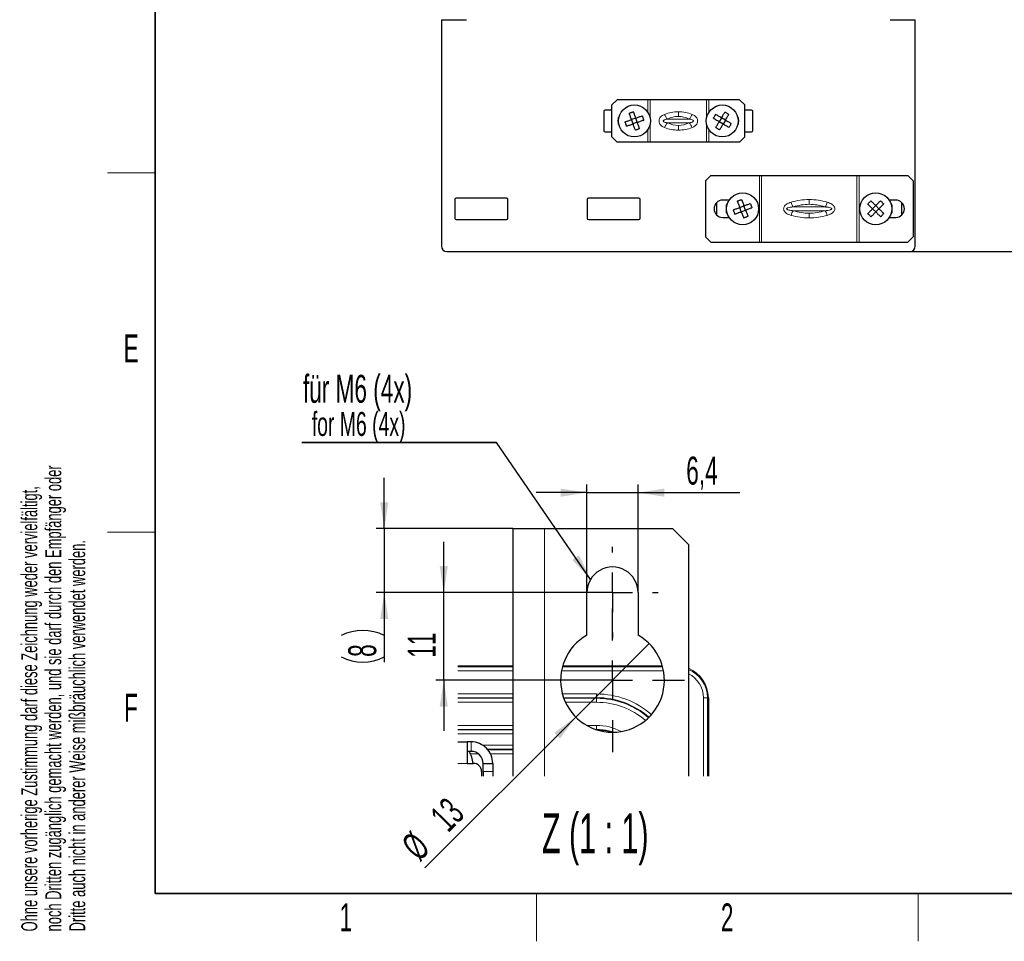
# Paper-space layout 'Blatt3' of a CAD drawing. Header units: millimetres. Extents: x 5 to 418, y 2 to 292.
# Tile 1 of 56: x 9 to 132, y 6 to 121. Entities that reach past the tile are written whole.
import ezdxf

# ---------------------------------------------------------------- set-up
doc = ezdxf.new("R2010")
doc.units = ezdxf.units.MM
doc.layers.add('SLD-0', color=7, linetype='Continuous')
doc.styles.add('SLDTEXTSTYLE0', font='TXT', dxfattribs={"width": 0.605})
doc.styles.add('SLDTEXTSTYLE2', font='TXT', dxfattribs={"width": 0.57})
doc.dimstyles.new('SLDDIMSTYLE1', dxfattribs={"dimtxt": 3.5, "dimasz": 3.302, "dimexe": 0, "dimexo": 0.0625, "dimgap": 0.875, "dimtad": 1, "dimdec": 1, "dimlfac": 3, "dimrnd": 1e-09, "dimzin": 12, "dimdsep": 46, "dimtxsty": 'SLDTEXTSTYLE0', "dimsah": 1, "dimcen": 0.09, "dimadec": 0, "dimazin": 3, "dimtfac": 1, "dimtofl": 0, "dimtmove": 0, "dimatfit": 3, "dimfxl": 1, "dimfrac": 2, "dimtolj": 1, "dimtzin": 12, "dimarcsym": 0})
doc.dimstyles.new('SLDDIMSTYLE3', dxfattribs={"dimtxt": 3.5, "dimasz": 3.302, "dimexe": 0, "dimexo": 0.0625, "dimgap": 0.875, "dimtad": 1, "dimrnd": 1e-09, "dimzin": 12, "dimdsep": 46, "dimtxsty": 'SLDTEXTSTYLE0', "dimsah": 1, "dimcen": 0.09, "dimadec": 0, "dimazin": 3, "dimtfac": 1, "dimtmove": 0, "dimatfit": 0, "dimfxl": 1, "dimfrac": 2, "dimtolj": 1, "dimtzin": 12, "dimarcsym": 0})
doc.dimstyles.new('SLDDIMSTYLE4', dxfattribs={"dimtxt": 3.5, "dimasz": 3.302, "dimexe": 0, "dimexo": 0.0625, "dimgap": 0.875, "dimtad": 1, "dimrnd": 1e-09, "dimzin": 12, "dimdsep": 46, "dimtxsty": 'SLDTEXTSTYLE0', "dimblk1": 'NONE', "dimsah": 1, "dimcen": 0, "dimadec": 0, "dimazin": 3, "dimtfac": 1, "dimtmove": 0, "dimatfit": 3, "dimldrblk": 'NONE', "dimfxl": 1, "dimfrac": 2, "dimtolj": 1, "dimtzin": 12, "dimarcsym": 0})

# ---------------------------------------------------------------- blocks, each defined once
blk = doc.blocks.new('SW_NOTE_0_39')
at = {"layer": 'SLD-0', "color": 0, "char_height": 2, "attachment_point": 1, "rotation": 90, "style": 'SLDTEXTSTYLE0'}
for s, insert in [('noch Dritten zugänglich gemacht werden, und sie darf durch den Empfänger oder', (0.42, 0)), ('Ohne unsere vorherige Zustimmung darf diese Zeichnung weder vervielfältigt,', (-2.58, 0)), ('Dritte auch nicht in anderer Weise mißbräuchlich verwendet werden.', (3.42, 0))]:
    blk.add_mtext(s, dxfattribs=dict(at, insert=insert))
blk = doc.blocks.new('_D_14')
at = {"layer": 'SLD-0', "color": 7}
for p, q in [((127.32, 252.29), (144.37, 252.29)), ((143.37, 252.29), (143.37, 92.39)), ((120.49, 92.39), (144.37, 92.39))]:
    blk.add_line(p, q, dxfattribs=at)
for centre, start, end in [((140.69, 172.98), 63.4349, 116.5651), ((140.69, 171.7), 243.4349, 296.5651)]:
    blk.add_arc(centre, 6.01, start, end, dxfattribs=at)
for points in [[(143.37, 252.29), (142.86, 248.99), (143.88, 248.99)], [(143.37, 92.39), (143.88, 95.69), (142.86, 95.69)]]:
    blk.add_solid(points, dxfattribs=at)
at = {"layer": 'SLD-0', "color": 7, "insert": (138.86, 166.32), "char_height": 3.5, "attachment_point": 1, "rotation": 90, "style": 'SLDTEXTSTYLE0'}
blk.add_mtext('479,7', dxfattribs=at)
blk = doc.blocks.new('_D_24')
at = {"layer": 'SLD-0', "color": 7}
for p, q in [((80.05, 49.69), (80.05, 63.19)), ((86.45, 49.69), (86.45, 63.19)), ((80.05, 62.19), (73.7, 62.19)), ((80.05, 62.19), (86.45, 62.19)), ((86.45, 62.19), (99.17, 62.19))]:
    blk.add_line(p, q, dxfattribs=at)
for points in [[(80.05, 62.19), (76.75, 62.7), (76.75, 61.68)], [(86.45, 62.19), (89.75, 61.68), (89.75, 62.7)]]:
    blk.add_solid(points, dxfattribs=at)
at = {"layer": 'SLD-0', "color": 7, "insert": (92.48, 66.7), "char_height": 3.5, "attachment_point": 1, "style": 'SLDTEXTSTYLE0'}
blk.add_mtext('6,4', dxfattribs=at)
blk = doc.blocks.new('_D_25')
at = {"layer": 'SLD-0', "color": 7}
for q in [(87.85, 43.28), (59.76, 15.2)]:
    blk.add_line((78.65, 34.09), q, dxfattribs=at)
blk.add_solid([(78.65, 34.09), (75.96, 32.11), (76.68, 31.4)], dxfattribs=at)
at = {"layer": 'SLD-0', "color": 7, "char_height": 3.5, "attachment_point": 1, "rotation": 45, "style": 'SLDTEXTSTYLE0'}
for s, insert in [('13', (60.19, 22)), ('%%c', (56.58, 18.38))]:
    blk.add_mtext(s, dxfattribs=dict(at, insert=insert))
blk = doc.blocks.new('_None')
blk = doc.blocks.new('_D_26')
at = {"layer": 'SLD-0', "color": 7}
for p, q in [((62.12, 49.69), (62.12, 56.04)), ((83.25, 49.69), (61.12, 49.69)), ((62.12, 38.69), (62.12, 49.69)), ((83.25, 38.69), (61.12, 38.69)), ((62.12, 38.69), (62.12, 32.34))]:
    blk.add_line(p, q, dxfattribs=at)
for points in [[(62.12, 49.69), (62.63, 52.99), (61.61, 52.99)], [(62.12, 38.69), (61.61, 35.38), (62.63, 35.38)]]:
    blk.add_solid(points, dxfattribs=at)
at = {"layer": 'SLD-0', "color": 7, "insert": (57.61, 41.51), "char_height": 3.5, "attachment_point": 1, "rotation": 90, "style": 'SLDTEXTSTYLE0'}
blk.add_mtext('11', dxfattribs=at)
blk = doc.blocks.new('_D_27')
at = {"layer": 'SLD-0', "color": 7}
for p, q in [((54.67, 57.69), (54.67, 64.04)), ((70.75, 57.69), (53.67, 57.69)), ((54.67, 57.69), (54.67, 49.69)), ((83.25, 49.69), (53.67, 49.69)), ((54.67, 49.69), (54.67, 40.98))]:
    blk.add_line(p, q, dxfattribs=at)
for centre, start, end in [((51.98, 38.92), 63.4349, 116.5651), ((51.98, 46.99), 243.4349, 296.5651)]:
    blk.add_arc(centre, 6.01, start, end, dxfattribs=at)
for points in [[(54.67, 57.69), (55.18, 60.99), (54.16, 60.99)], [(54.67, 49.69), (54.16, 46.38), (55.18, 46.38)]]:
    blk.add_solid(points, dxfattribs=at)
at = {"layer": 'SLD-0', "color": 7, "insert": (50.16, 41.62), "char_height": 3.5, "attachment_point": 1, "rotation": 90, "style": 'SLDTEXTSTYLE0'}
blk.add_mtext('8', dxfattribs=at)
blk = doc.blocks.new('SW_NOTE_0_55')
at = {"layer": 'SLD-0', "color": 0}
for p, q in [((-0.12, -3.95), (24.26, -3.95)), ((24.26, -3.95), (-0.12, -3.95)), ((-0.12, -3.95), (24.26, -3.95)), ((24.26, -3.95), (-0.12, -3.95)), ((-0.12, -3.95), (24.26, -3.95)), ((24.26, -3.95), (-0.12, -3.95))]:
    blk.add_line(p, q, dxfattribs=at)
at = {"layer": 'SLD-0', "color": 0, "attachment_point": 1, "style": 'SLDTEXTSTYLE0'}
for s, insert, char_height in [('für M6 (4x)', (0, 4.51), 3.5), ('for M6 (4x)', (1.12, -0.14), 3)]:
    blk.add_mtext(s, dxfattribs=dict(at, insert=insert, char_height=char_height))
blk = doc.blocks.new('SW_CENTERMARKSYMBOL_14')
at = {"layer": 'SLD-0', "color": 0}
for p, q in [((0, 5), (0, 5.7)), ((0, 0), (0, 2.5)), ((-5, 0), (-5.7, 0)), ((0, 0), (-2.5, 0)), ((0, 0), (0, -2.5)), ((0, 0), (2.5, 0)), ((5, 0), (5.7, 0)), ((0, -5), (0, -5.7))]:
    blk.add_line(p, q, dxfattribs=at)
blk = doc.blocks.new('SW_CENTERMARKSYMBOL_15')
at = {"layer": 'SLD-0', "color": 0}
for p, q in [((0, 5), (0, 9)), ((0, 0), (0, 2.5)), ((-5, 0), (-9, 0)), ((0, 0), (-2.5, 0)), ((0, 0), (0, -2.5)), ((0, 0), (2.5, 0)), ((5, 0), (9, 0)), ((0, -5), (0, -9))]:
    blk.add_line(p, q, dxfattribs=at)

psp = doc.layouts.new('Blatt3')

# ---------------------------------------------------------------- linework, layer by layer
at = {"color": 7, "linetype": 'Continuous', "lineweight": 25}
for p, q in [((61.8241, 121.423), (64.9574, 121.423)), ((61.8241, 121.423), (61.8241, 93.0564)), ((118.0241, 121.423), (121.1574, 121.423)), ((121.1574, 93.0564), (121.1574, 121.423)), ((83.8241, 111.4064), (83.1574, 110.7397)), ((87.6719, 111.4064), (83.8241, 111.4064)), ((87.9775, 111.4064), (87.6719, 111.4064)), ((95.0041, 111.4064), (87.9775, 111.4064)), ((95.3096, 111.4064), (95.0041, 111.4064)), ((99.1574, 111.4064), (95.3096, 111.4064)), ((99.8241, 110.7397), (99.1574, 111.4064)), ((82.1574, 109.9231), (82.1574, 107.5564)), ((83.1574, 110.0897), (82.3241, 110.0897)), ((83.1574, 106.7397), (83.1574, 110.7397)), ((99.8241, 106.7397), (99.8241, 110.7397)), ((100.6574, 110.0897), (99.8241, 110.0897)), ((100.8241, 107.5564), (100.8241, 109.9231)), ((83.9908, 108.3231), (83.9908, 109.1564)), ((86.1619, 109.102), (85.6285, 108.9109)), ((85.8196, 108.3774), (85.6285, 108.9109)), ((86.3531, 108.5686), (85.8196, 108.3774)), ((86.3531, 108.5686), (86.1619, 109.102)), ((96.89, 109.1275), (96.6029, 108.639)), ((97.0915, 108.3519), (96.6029, 108.639)), ((97.3786, 108.8405), (96.89, 109.1275)), ((97.3786, 108.8405), (97.0915, 108.3519)), ((98.9908, 109.1564), (98.9908, 108.3231)), ((82.3241, 107.3897), (83.1574, 107.3897)), ((99.8241, 107.3897), (100.6574, 107.3897)), ((83.1574, 106.7397), (83.8241, 106.0731)), ((87.6719, 106.0731), (83.8241, 106.0731)), ((87.9775, 106.0731), (87.6719, 106.0731)), ((95.0041, 106.0731), (87.9775, 106.0731)), ((95.3096, 106.0731), (95.0041, 106.0731)), ((99.1574, 106.0731), (95.3096, 106.0731)), ((99.1574, 106.0731), (99.8241, 106.7397)), ((95.5408, 101.9064), (94.8741, 101.2397)), ((94.8741, 101.2397), (94.8741, 94.2397)), ((95.5408, 101.9064), (101.638, 101.9064)), ((101.638, 101.9064), (101.9152, 101.9064)), ((101.9152, 101.9064), (113.833, 101.9064)), ((113.833, 101.9064), (114.1102, 101.9064)), ((114.1102, 101.9064), (120.2074, 101.9064)), ((120.8741, 101.2397), (120.2074, 101.9064)), ((120.8741, 101.2397), (120.8741, 94.2397)), ((63.4908, 98.9231), (63.4908, 96.5564)), ((69.9908, 99.0897), (63.6574, 99.0897)), ((70.1574, 96.5564), (70.1574, 98.9231)), ((80.0574, 98.9231), (80.0574, 96.5564)), ((86.5574, 99.0897), (80.2241, 99.0897)), ((86.7241, 96.5564), (86.7241, 98.9231)), ((97.8596, 98.823), (97.0408, 98.823)), ((118.7074, 98.823), (117.8886, 98.823)), ((96.2574, 98.4881), (96.2574, 96.9914)), ((97.5408, 97.2507), (97.5408, 98.2288)), ((97.6434, 98.3723), (97.6297, 98.3657)), ((99.1754, 97.9042), (99.7052, 98.1051)), ((99.3763, 97.3743), (99.1754, 97.9042)), ((99.3763, 97.3743), (99.9061, 97.5752)), ((99.9061, 97.5752), (99.7052, 98.1051)), ((115.8067, 97.7363), (116.204, 98.1404)), ((116.2109, 97.339), (115.8067, 97.7363)), ((116.6081, 97.7432), (116.204, 98.1404)), ((116.2109, 97.339), (116.6081, 97.7432)), ((118.1047, 98.3723), (118.1185, 98.3657)), ((118.2074, 98.2288), (118.2074, 97.2507)), ((119.4908, 96.9914), (119.4908, 98.4881)), ((63.6574, 96.3897), (69.9908, 96.3897)), ((80.2241, 96.3897), (86.5574, 96.3897)), ((97.0408, 96.6564), (97.8596, 96.6564)), ((97.6434, 97.1071), (97.6297, 97.1137)), ((117.8886, 96.6564), (118.7074, 96.6564)), ((118.1047, 97.1071), (118.1185, 97.1137)), ((94.8741, 94.2397), (95.5408, 93.5731)), ((120.2074, 93.5731), (120.8741, 94.2397)), ((95.5408, 93.5731), (101.638, 93.5731)), ((101.638, 93.5731), (101.9152, 93.5731)), ((101.9152, 93.5731), (113.833, 93.5731)), ((113.833, 93.5731), (114.1102, 93.5731)), ((114.1102, 93.5731), (120.2074, 93.5731)), ((62.4908, 92.3897), (120.4908, 92.3897)), ((70.7491, 57.6858), (70.7491, 26.6662)), ((70.7491, 57.6858), (74.7491, 57.6858)), ((74.7491, 57.6858), (90.7491, 57.6858)), ((92.7491, 55.6858), (90.7491, 57.6858)), ((92.7491, 55.6858), (92.7491, 26.6662)), ((80.0491, 44.3436), (80.0491, 49.6858)), ((86.4491, 49.6858), (86.4491, 44.3436)), ((63.8619, 40.4857), (70.7491, 40.4857)), ((77.0032, 40.4857), (89.4949, 40.4857)), ((95.2489, 36.4858), (95.2489, 26.6662)), ((63.8619, 30.9858), (65.0491, 30.9858)), ((65.0491, 30.9858), (65.0491, 28.2858)), ((65.5491, 30.9858), (65.0491, 30.9858)), ((65.5491, 29.7858), (65.0491, 29.7858)), ((65.0491, 28.2858), (65.8491, 28.2858)), ((66.8491, 27.2858), (66.8491, 26.6662)), ((67.0491, 28.2858), (68.2491, 28.2858)), ((67.0491, 27.2858), (67.0491, 28.2858)), ((67.0491, 27.2858), (67.0491, 26.6662)), ((68.2491, 28.2858), (68.2491, 27.2858)), ((68.2491, 27.2858), (68.2491, 26.6662))]:
    psp.add_line(p, q, dxfattribs=at)
at = {"color": 7, "linetype": 'Continuous', "lineweight": 18}
for p, q in [((87.6719, 109.8231), (87.6719, 111.4064)), ((87.9775, 108.9701), (87.9775, 111.4064)), ((95.0041, 108.9701), (95.0041, 111.4064)), ((95.3096, 109.8231), (95.3096, 111.4064)), ((91.4908, 109.3004), (91.4908, 109.8896)), ((87.9775, 106.0731), (87.9775, 108.5094)), ((90.1328, 108.9754), (92.8488, 108.9754)), ((90.1328, 108.504), (92.8488, 108.504)), ((95.0041, 106.0731), (95.0041, 108.5094)), ((87.6719, 106.0731), (87.6719, 107.6564)), ((91.4908, 108.1791), (91.4908, 107.5898)), ((95.3096, 106.0731), (95.3096, 107.6564)), ((101.638, 101.9064), (101.638, 93.5731)), ((101.9152, 101.9064), (101.9152, 93.5731)), ((113.833, 101.9064), (113.833, 93.5731)), ((114.1102, 101.9064), (114.1102, 93.5731)), ((107.8741, 98.3004), (107.8741, 98.8896)), ((109.8767, 97.9754), (105.8715, 97.9754)), ((109.8767, 97.504), (105.8715, 97.504)), ((107.8741, 97.1791), (107.8741, 96.5898)), ((74.7491, 57.6858), (74.7491, 26.6662)), ((70.7491, 40.4857), (63.8619, 40.4857)), ((63.8619, 40.3635), (70.7491, 40.3635)), ((70.7491, 39.8636), (63.8619, 39.8636)), ((89.6415, 39.8636), (76.8567, 39.8636)), ((76.9693, 40.3635), (89.5288, 40.3635)), ((89.4949, 40.4857), (77.0032, 40.4857)), ((63.8619, 36.9772), (70.7491, 36.9772)), ((70.7491, 36.4773), (63.8619, 36.4773)), ((63.8619, 36.4333), (70.7491, 36.4333)), ((70.7491, 35.9334), (63.8619, 35.9334)), ((76.9777, 36.9772), (81.2491, 36.9772)), ((81.2491, 36.4773), (77.1358, 36.4773)), ((77.1518, 36.4333), (81.2491, 36.4333)), ((81.2491, 35.9334), (77.3606, 35.9334)), ((81.2491, 36.4773), (81.2491, 36.9772)), ((81.2491, 36.4333), (81.2491, 36.4773)), ((81.2491, 36.4333), (81.2491, 35.9334)), ((94.6268, 26.6662), (94.6268, 36.4858)), ((94.6268, 36.4858), (95.1267, 36.4858)), ((95.1267, 36.4858), (95.1267, 26.6662)), ((95.2489, 36.4858), (95.1267, 36.4858)), ((95.2489, 26.6662), (95.2489, 36.4858)), ((95.249, 36.4858), (95.2489, 36.4858)), ((63.8619, 33.0383), (70.7491, 33.0383)), ((70.7491, 32.5384), (63.8619, 32.5384)), ((63.8619, 32.4944), (70.7491, 32.4944)), ((80.0311, 33.0383), (81.2491, 33.0383)), ((81.2491, 32.5384), (81.1376, 32.5384)), ((81.2491, 33.0383), (81.2491, 32.5384)), ((81.2491, 32.5384), (81.2491, 32.5012)), ((70.7491, 31.9945), (63.8619, 31.9945)), ((65.5491, 30.9858), (65.5491, 29.7858)), ((67.0246, 30.547), (70.7491, 30.547)), ((70.7491, 30.0471), (67.5955, 30.0471)), ((67.6397, 29.9944), (70.7491, 29.9944)), ((66.4374, 29.4945), (65.4634, 29.4945)), ((70.7491, 29.4945), (67.9634, 29.4945)), ((63.8619, 28.2858), (65.0491, 28.2858)), ((68.2491, 27.2858), (67.0491, 27.2858))]:
    psp.add_line(p, q, dxfattribs=at)
at = {"color": 7, "linetype": 'Continuous', "lineweight": 25, "flags": 128}
for points in [[(85.3417, 109.7111), (85.4083, 109.7349), (85.475, 109.7588), (85.5417, 109.7827), (85.6085, 109.8066), (85.6752, 109.8305), (85.7419, 109.8544), (85.8086, 109.8783), (85.8752, 109.9022)], [(86.1619, 109.102), (86.1256, 109.2035), (86.0893, 109.3047), (86.0531, 109.4056), (86.0171, 109.506), (85.9813, 109.606), (85.9457, 109.7054), (85.9103, 109.8042), (85.8752, 109.9022)], [(96.89, 109.1275), (96.9446, 109.2205), (96.9991, 109.3132), (97.0534, 109.4056), (97.1074, 109.4976), (97.1612, 109.5891), (97.2147, 109.6802), (97.2678, 109.7706), (97.3206, 109.8604)], [(97.3206, 109.8604), (97.3816, 109.8246), (97.4426, 109.7887), (97.5038, 109.7528), (97.5649, 109.7169), (97.626, 109.681), (97.6871, 109.6451), (97.7482, 109.6092), (97.8092, 109.5733)], [(84.8283, 108.6242), (84.9263, 108.6593), (85.0251, 108.6947), (85.1245, 108.7303), (85.2244, 108.7661), (85.3249, 108.8021), (85.4258, 108.8382), (85.527, 108.8745), (85.6285, 108.9109)], [(85.0194, 108.0907), (84.9956, 108.1573), (84.9717, 108.224), (84.9478, 108.2907), (84.9239, 108.3574), (84.8999, 108.4242), (84.876, 108.4909), (84.8521, 108.5576), (84.8283, 108.6242)], [(85.6285, 108.9109), (85.5921, 109.0124), (85.5558, 109.1136), (85.5197, 109.2145), (85.4837, 109.3149), (85.4479, 109.4149), (85.4123, 109.5143), (85.3769, 109.613), (85.3417, 109.7111)], [(86.1619, 109.102), (86.2634, 109.1384), (86.3646, 109.1747), (86.4655, 109.2108), (86.566, 109.2468), (86.6659, 109.2826), (86.7653, 109.3182), (86.8641, 109.3536), (86.9621, 109.3887)], [(86.3531, 108.5686), (86.4546, 108.6049), (86.5558, 108.6412), (86.6566, 108.6773), (86.7571, 108.7133), (86.8571, 108.7492), (86.9565, 108.7848), (87.0552, 108.8201), (87.1532, 108.8553)], [(86.6398, 107.7684), (86.6047, 107.8664), (86.5693, 107.9652), (86.5337, 108.0646), (86.4978, 108.1645), (86.4618, 108.265), (86.4257, 108.3659), (86.3894, 108.4671), (86.3531, 108.5686)], [(86.9621, 109.3887), (86.986, 109.3221), (87.0099, 109.2555), (87.0338, 109.1887), (87.0577, 109.122), (87.0816, 109.0553), (87.1055, 108.9886), (87.1294, 108.9219), (87.1532, 108.8553)], [(95.8701, 109.0695), (95.9059, 109.1305), (95.9418, 109.1916), (95.9777, 109.2527), (96.0136, 109.3138), (96.0495, 109.375), (96.0854, 109.4361), (96.1213, 109.4971), (96.1571, 109.5581)], [(96.6029, 108.639), (96.51, 108.6936), (96.4173, 108.748), (96.3249, 108.8023), (96.2329, 108.8564), (96.1413, 108.9102), (96.0503, 108.9636), (95.9599, 109.0168), (95.8701, 109.0695)], [(96.89, 109.1275), (96.797, 109.1821), (96.7043, 109.2366), (96.612, 109.2909), (96.52, 109.3449), (96.4284, 109.3987), (96.3374, 109.4522), (96.2469, 109.5054), (96.1571, 109.5581)], [(96.1724, 107.9061), (96.2251, 107.9959), (96.2783, 108.0863), (96.3317, 108.1774), (96.3855, 108.2689), (96.4396, 108.3609), (96.4939, 108.4533), (96.5483, 108.546), (96.6029, 108.639)], [(97.3786, 108.8405), (97.4332, 108.9334), (97.4877, 109.0261), (97.5419, 109.1185), (97.596, 109.2105), (97.6498, 109.3021), (97.7033, 109.3931), (97.7564, 109.4836), (97.8092, 109.5733)], [(98.1114, 108.4099), (98.0217, 108.4627), (97.9312, 108.5158), (97.8402, 108.5693), (97.7486, 108.6231), (97.6566, 108.6771), (97.5642, 108.7314), (97.4715, 108.7859), (97.3786, 108.8405)], [(85.0194, 108.0907), (85.1175, 108.1258), (85.2162, 108.1612), (85.3156, 108.1968), (85.4156, 108.2326), (85.516, 108.2686), (85.6169, 108.3048), (85.7181, 108.3411), (85.8196, 108.3774)], [(86.1063, 107.5772), (86.0712, 107.6753), (86.0358, 107.774), (86.0002, 107.8734), (85.9644, 107.9734), (85.9284, 108.0738), (85.8922, 108.1747), (85.856, 108.2759), (85.8196, 108.3774)], [(86.6398, 107.7684), (86.5732, 107.7445), (86.5065, 107.7206), (86.4398, 107.6967), (86.3731, 107.6728), (86.3063, 107.6489), (86.2396, 107.625), (86.1729, 107.6011), (86.1063, 107.5772)], [(96.6609, 107.619), (96.5999, 107.6549), (96.5389, 107.6907), (96.4778, 107.7266), (96.4166, 107.7626), (96.3555, 107.7985), (96.2944, 107.8344), (96.2334, 107.8702), (96.1724, 107.9061)], [(96.6609, 107.619), (96.7137, 107.7088), (96.7668, 107.7993), (96.8203, 107.8903), (96.8741, 107.9819), (96.9282, 108.0739), (96.9824, 108.1662), (97.0369, 108.2589), (97.0915, 108.3519)], [(97.8244, 107.9213), (97.7346, 107.9741), (97.6442, 108.0272), (97.5531, 108.0807), (97.4616, 108.1345), (97.3696, 108.1885), (97.2772, 108.2428), (97.1845, 108.2973), (97.0915, 108.3519)], [(98.1114, 108.4099), (98.0756, 108.3489), (98.0397, 108.2878), (98.0038, 108.2267), (97.9679, 108.1656), (97.932, 108.1045), (97.8961, 108.0434), (97.8602, 107.9823), (97.8244, 107.9213)], [(97.7449, 98.823), (97.7723, 98.7805), (97.7968, 98.7188)], [(98.874, 98.699), (98.9402, 98.724), (99.0064, 98.7492), (99.0726, 98.7743), (99.1389, 98.7994), (99.2052, 98.8246), (99.2715, 98.8497), (99.3377, 98.8748), (99.4039, 98.8999)], [(98.874, 98.699), (98.9109, 98.6016), (98.9481, 98.5035), (98.9856, 98.4048), (99.0232, 98.3055), (99.061, 98.2057), (99.099, 98.1055), (99.1372, 98.005), (99.1754, 97.9042)], [(99.4039, 98.8999), (99.4408, 98.8025), (99.478, 98.7044), (99.5154, 98.6057), (99.5531, 98.5064), (99.5909, 98.4066), (99.6289, 98.3064), (99.667, 98.2059), (99.7052, 98.1051)], [(115.2006, 98.3321), (115.2502, 98.3826), (115.2998, 98.4331), (115.3495, 98.4837), (115.3992, 98.5342), (115.4489, 98.5848), (115.4986, 98.6353), (115.5482, 98.6858), (115.5978, 98.7363)], [(115.5978, 98.7363), (115.6721, 98.6633), (115.7469, 98.5897), (115.8222, 98.5157), (115.8979, 98.4413), (115.974, 98.3665), (116.0504, 98.2913), (116.1271, 98.216), (116.204, 98.1404)], [(116.204, 98.1404), (116.2796, 98.2173), (116.3549, 98.294), (116.4301, 98.3704), (116.5049, 98.4465), (116.5793, 98.5222), (116.6533, 98.5975), (116.7269, 98.6723), (116.7999, 98.7466)], [(116.7999, 98.7466), (116.8503, 98.697), (116.9008, 98.6473), (116.9514, 98.5976), (117.0019, 98.5479), (117.0525, 98.4982), (117.103, 98.4486), (117.1535, 98.3989), (117.204, 98.3493)], [(118.0033, 98.823), (117.9758, 98.7805), (117.9514, 98.7188)], [(98.3806, 97.6028), (98.478, 97.6397), (98.5761, 97.6769), (98.6748, 97.7144), (98.7741, 97.752), (98.8738, 97.7899), (98.974, 97.8278), (99.0746, 97.866), (99.1754, 97.9042)], [(98.5815, 97.073), (98.5564, 97.1391), (98.5313, 97.2053), (98.5062, 97.2716), (98.4811, 97.3379), (98.4559, 97.4042), (98.4308, 97.4704), (98.4057, 97.5367), (98.3806, 97.6028)], [(99.7052, 98.1051), (99.806, 98.1433), (99.9066, 98.1814), (100.0068, 98.2194), (100.1065, 98.2573), (100.2058, 98.2949), (100.3045, 98.3324), (100.4026, 98.3695), (100.5, 98.4065)], [(99.9061, 97.5752), (100.0069, 97.6135), (100.1075, 97.6516), (100.2077, 97.6896), (100.3075, 97.7274), (100.4067, 97.7651), (100.5055, 97.8025), (100.6035, 97.8397), (100.7009, 97.8766)], [(99.9061, 97.5752), (99.9444, 97.4744), (99.9825, 97.3739), (100.0205, 97.2737), (100.0583, 97.1739), (100.096, 97.0747), (100.1334, 96.9759), (100.1706, 96.8779), (100.2075, 96.7805)], [(100.5, 98.4065), (100.5251, 98.3403), (100.5502, 98.2741), (100.5753, 98.2078), (100.6005, 98.1415), (100.6256, 98.0753), (100.6507, 98.009), (100.6758, 97.9428), (100.7009, 97.8766)], [(115.2006, 98.3321), (115.2748, 98.2591), (115.3497, 98.1856), (115.425, 98.1116), (115.5007, 98.0372), (115.5768, 97.9623), (115.6532, 97.8872), (115.7299, 97.8119), (115.8067, 97.7363)], [(115.2109, 97.1301), (115.2839, 97.2044), (115.3574, 97.2792), (115.4314, 97.3545), (115.5059, 97.4302), (115.5807, 97.5063), (115.6558, 97.5827), (115.7312, 97.6594), (115.8067, 97.7363)], [(116.6081, 97.7432), (116.6837, 97.82), (116.7591, 97.8967), (116.8342, 97.9731), (116.909, 98.0492), (116.9834, 98.1249), (117.0574, 98.2002), (117.131, 98.2751), (117.204, 98.3493)], [(116.6081, 97.7432), (116.685, 97.6676), (116.7617, 97.5922), (116.8381, 97.5171), (116.9142, 97.4423), (116.9899, 97.3679), (117.0652, 97.2938), (117.14, 97.2203), (117.2143, 97.1473)], [(97.7449, 96.6564), (97.7723, 96.6989), (97.7968, 96.7606)], [(98.5815, 97.073), (98.6789, 97.1099), (98.777, 97.1471), (98.8757, 97.1845), (98.975, 97.2222), (99.0748, 97.26), (99.175, 97.298), (99.2755, 97.3361), (99.3763, 97.3743)], [(99.3763, 97.3743), (99.4145, 97.2735), (99.4526, 97.173), (99.4906, 97.0728), (99.5285, 96.973), (99.5661, 96.8737), (99.6035, 96.775), (99.6407, 96.6769), (99.6777, 96.5796)], [(100.2075, 96.7805), (100.1414, 96.7554), (100.0751, 96.7303), (100.0089, 96.7051), (99.9426, 96.68), (99.8763, 96.6549), (99.81, 96.6297), (99.7438, 96.6046), (99.6777, 96.5796)], [(115.615, 96.7329), (115.5645, 96.7825), (115.514, 96.8321), (115.4635, 96.8818), (115.4129, 96.9315), (115.3624, 96.9812), (115.3118, 97.0309), (115.2613, 97.0805), (115.2109, 97.1301)], [(115.615, 96.7329), (115.688, 96.8071), (115.7615, 96.8819), (115.8356, 96.9572), (115.91, 97.033), (115.9848, 97.1091), (116.0599, 97.1855), (116.1353, 97.2622), (116.2109, 97.339)], [(116.2109, 97.339), (116.2877, 97.2635), (116.3644, 97.1881), (116.4408, 97.113), (116.5169, 97.0382), (116.5927, 96.9637), (116.668, 96.8897), (116.7428, 96.8162), (116.817, 96.7432)], [(117.2143, 97.1473), (117.1647, 97.0968), (117.115, 97.0463), (117.0654, 96.9958), (117.0157, 96.9452), (116.966, 96.8947), (116.9163, 96.8441), (116.8666, 96.7936), (116.817, 96.7432)], [(118.0033, 96.6564), (117.9758, 96.6989), (117.9514, 96.7606)], [(83.2842, 32.1859), (82.4299, 32.4221), (81.2491, 32.5384)]]:
    psp.add_lwpolyline(points, dxfattribs=at)
at = {"color": 7, "linetype": 'Continuous', "lineweight": 18, "flags": 128}
psp.add_lwpolyline([(81.2491, 32.4944), (82.4213, 32.379), (83.1475, 32.1866)], dxfattribs=at)
at = {"color": 7, "linetype": 'Continuous', "lineweight": 25}
for centre in [(85.9908, 108.7397), (96.9908, 108.7397), (99.5408, 97.7397), (116.2074, 97.7397)]:
    psp.add_circle(centre, 2, dxfattribs=at)
for centre, radius, start, end in [((82.3241, 109.9231), 0.1667, 90, 180), ((100.6574, 109.9231), 0.1667, 0, 90), ((84.9908, 108.7397), 1.0833, 147.452819, 212.547181), ((97.9908, 108.7397), 1.0833, 327.45282, 32.54718), ((82.3241, 107.5564), 0.1667, 180, 270), ((100.6574, 107.5564), 0.1667, 270, 0), ((63.6574, 98.9231), 0.1667, 90, 180), ((69.9908, 98.9231), 0.1667, 0, 90), ((80.2241, 98.9231), 0.1667, 90, 180), ((86.5574, 98.9231), 0.1667, 0, 90), ((97.0408, 97.7397), 1.0833, 90, 270), ((118.7074, 97.7397), 1.0833, 270, 90), ((97.6908, 98.2288), 0.15, 114.042076, 180), ((118.0574, 98.2288), 0.15, 0, 65.957924), ((63.6574, 96.5564), 0.1667, 180, 270), ((69.9908, 96.5564), 0.1667, 270, 0), ((80.2241, 96.5564), 0.1667, 180, 270), ((86.5574, 96.5564), 0.1667, 270, 0), ((97.6908, 97.2507), 0.15, 180, 245.957924), ((118.0574, 97.2507), 0.15, 294.042076, 0), ((62.4908, 93.0564), 0.6667, 180, 270), ((120.4908, 93.0564), 0.6667, 270, 0), ((83.2491, 49.6859), 3.2, 359.999926, 180.000074), ((83.2491, 38.6858), 6.5, 119.492357, 60.507643), ((81.2491, 26.4859), 9.9914, 49.091727, 90.000196), ((65.5491, 28.2859), 2.7, 359.999737, 90.000263), ((63.0491, 28.2859), 2.6999, 359.999806, 33.749373), ((65.5491, 28.2859), 1.5, 359.999495, 90.00079), ((65.8491, 27.2858), 1, 0.000667, 89.999333)]:
    psp.add_arc(centre, radius, start, end, dxfattribs=at)
at = {"color": 7, "linetype": 'Continuous', "lineweight": 18}
for centre, radius, start, end in [((91.4253, 110.2182), 1.7931, 201.37573, 223.876089), ((91.4253, 107.2612), 1.7931, 136.123911, 158.62427), ((91.4908, 106.3004), 3, 90, 116.914792), ((91.4908, 111.1791), 3, 243.085208, 270), ((91.4908, 106.3004), 3, 63.085208, 90), ((91.4908, 111.1791), 3, 270, 296.914792), ((91.5562, 110.2182), 1.7931, 316.123893, 338.624299), ((91.5562, 107.2612), 1.7931, 21.375701, 43.876107), ((107.8092, 99.1955), 2.2899, 195.991062, 212.195932), ((107.8093, 96.2839), 2.2899, 147.804434, 164.009292), ((107.8741, 91.967), 6.3333, 90, 108.433579), ((107.8741, 103.5124), 6.3333, 251.566421, 270), ((107.8741, 91.967), 6.3333, 71.566421, 90), ((107.8741, 103.5124), 6.3333, 270, 288.433579), ((107.939, 99.1955), 2.2899, 327.804068, 344.008938), ((107.9389, 96.2839), 2.2899, 15.990708, 32.195566), ((91.2491, 36.4858), 3.9998, 0.000081, 67.974807), ((91.249, 36.4858), 3.8777, 0.000274, 67.242223), ((91.2491, 36.4859), 3.3777, 359.999957, 63.63525), ((81.249, 26.4858), 10.4914, 48.970273, 89.999878), ((81.2491, 26.4858), 9.9475, 49.113727, 90.000024), ((81.2491, 26.486), 9.4474, 49.506575, 90.000257), ((81.2491, 26.4859), 6.5524, 62.060171, 90.000211)]:
    psp.add_arc(centre, radius, start, end, dxfattribs=at)
for centre, major_axis, ratio, start_param, end_param in [((91.4908, 106.8896), (3.8333, 0), 0.7826087, 1.57079633, 2.04054806), ((91.4908, 106.8896), (3.8333, 0), 0.7826087, 1.10104459, 1.57079633), ((91.4908, 110.5898), (3.8333, 0), 0.7826087, 4.24263724, 4.71238898), ((91.4908, 110.5898), (3.8333, 0), 0.7826087, 4.71238898, 5.18214072), ((107.8741, 92.5563), (7.1667, 0), 0.88372093, 1.57079633, 1.89252298), ((107.8741, 92.5563), (7.1667, 0), 0.88372093, 1.24906967, 1.57079633), ((107.8741, 102.9231), (7.1667, 0), 0.88372093, 4.39066233, 4.71238898), ((107.8741, 102.9231), (7.1667, 0), 0.88372093, 4.71238898, 5.03411563)]:
    psp.add_ellipse(centre, major_axis=major_axis, ratio=ratio, start_param=start_param, end_param=end_param, dxfattribs=at)
for points, knots in [([(89.7555, 107.9148), (89.6298, 107.974), (89.4109, 108.077), (89.1994, 108.3101), (89.1131, 108.5061), (89.0783, 108.6775), (89.0797, 108.8016), (89.1119, 108.9703), (89.1894, 109.1525), (89.4018, 109.3961), (89.6188, 109.4995), (89.7555, 109.5647)], [0, 0, 0, 0, 0.1893664, 0.32956519, 0.41973966, 0.4602539, 0.54620798, 0.56780403, 0.67333568, 0.79409505, 1, 1, 1, 1]), ([(90.1328, 108.9754), (90.0353, 108.9592), (89.889, 108.9349), (89.7325, 108.8772), (89.6598, 108.8319), (89.6257, 108.7994), (89.6076, 108.7653), (89.6034, 108.7363), (89.6107, 108.7058), (89.6339, 108.6697), (89.7109, 108.6083), (89.8824, 108.5463), (90.0392, 108.5198), (90.1328, 108.504)], [0, 0, 0, 0, 0.24342814, 0.36533288, 0.4102773, 0.45551933, 0.47954111, 0.50377079, 0.52510484, 0.55473902, 0.60726867, 0.76576538, 1, 1, 1, 1]), ([(92.8488, 108.504), (92.9462, 108.5202), (93.0925, 108.5445), (93.249, 108.6022), (93.3217, 108.6476), (93.3558, 108.68), (93.3739, 108.7141), (93.3781, 108.7431), (93.3708, 108.7736), (93.3476, 108.8097), (93.2706, 108.8712), (93.0991, 108.9331), (92.9423, 108.9596), (92.8488, 108.9754)], [0, 0, 0, 0, 0.24342787, 0.3653324, 0.41027675, 0.45551868, 0.47954048, 0.50377013, 0.5251081, 0.55474224, 0.6072692, 0.76576575, 1, 1, 1, 1]), ([(93.226, 109.5647), (93.3518, 109.5055), (93.5707, 109.4024), (93.7821, 109.1694), (93.8684, 108.9733), (93.9032, 108.8019), (93.9019, 108.6779), (93.8696, 108.5091), (93.7921, 108.3269), (93.5797, 108.0834), (93.3627, 107.9799), (93.226, 107.9148)], [0, 0, 0, 0, 0.18936646, 0.32956523, 0.41973976, 0.460254, 0.54620809, 0.56780215, 0.67333562, 0.79409504, 1, 1, 1, 1]), ([(105.608, 96.9148), (105.4114, 96.983), (105.133, 97.0797), (104.8411, 97.319), (104.7077, 97.5149), (104.6624, 97.7237), (104.691, 97.9087), (104.7942, 98.1065), (105.0354, 98.3364), (105.3325, 98.4782), (105.5523, 98.5472), (105.608, 98.5647)], [0, 0, 0, 0, 0.23535934, 0.33335198, 0.42865246, 0.49432112, 0.55992061, 0.62626954, 0.7379179, 0.93358069, 1, 1, 1, 1]), ([(105.8715, 97.9754), (105.6487, 97.9542), (105.3853, 97.9291), (105.1216, 97.8279), (105.0651, 97.7871), (105.0481, 97.7583), (105.0447, 97.7402), (105.0478, 97.7218), (105.0608, 97.6993), (105.1066, 97.6589), (105.3268, 97.5676), (105.5963, 97.5324), (105.8248, 97.5088), (105.8715, 97.504)], [0, 0, 0, 0, 0.37549277, 0.4440457, 0.47859376, 0.49034889, 0.49965735, 0.50897878, 0.52120517, 0.54280348, 0.61095625, 0.92058945, 1, 1, 1, 1]), ([(109.8767, 97.504), (110.0995, 97.5252), (110.3629, 97.5503), (110.6266, 97.6515), (110.6831, 97.6923), (110.7, 97.7211), (110.7035, 97.7392), (110.7004, 97.7576), (110.6874, 97.7802), (110.6416, 97.8205), (110.4214, 97.9118), (110.1519, 97.947), (109.9234, 97.9706), (109.8767, 97.9754)], [0, 0, 0, 0, 0.37549313, 0.44404316, 0.47859119, 0.49035118, 0.49965415, 0.50898108, 0.52120746, 0.5428019, 0.61095707, 0.92058894, 1, 1, 1, 1]), ([(110.1402, 98.5647), (110.3368, 98.4964), (110.6152, 98.3997), (110.9071, 98.1604), (111.0405, 97.9645), (111.0857, 97.7557), (111.0572, 97.5708), (110.954, 97.373), (110.7128, 97.1431), (110.4157, 97.0012), (110.1959, 96.9322), (110.1402, 96.9148)], [0, 0, 0, 0, 0.23535798, 0.33335062, 0.42865403, 0.49432269, 0.55992218, 0.62626798, 0.73791634, 0.93358069, 1, 1, 1, 1])]:
    psp.add_open_spline(points, degree=3, knots=knots, dxfattribs=at)
at = {"layer": 'SLD-0', "lineweight": 35}
for p, q in [((26, 282.5), (26, 12)), ((26, 12), (408, 12))]:
    psp.add_line(p, q, dxfattribs=at)
at = {"layer": 'SLD-0', "lineweight": 18}
for p, q in [((20, 102.25), (26, 102.25)), ((20, 57.25), (26, 57.25)), ((73.75, 6), (73.75, 12)), ((121.5, 6), (121.5, 12))]:
    psp.add_line(p, q, dxfattribs=at)
at = {"layer": 'SLD-0', "color": 7}
psp.add_line((80.5045, 51.3312), (68.7419, 68.4825), dxfattribs=at)
psp.add_solid([(80.5045, 51.3312), (79.0559, 54.3417), (78.218, 53.767)], dxfattribs=at)

# ---------------------------------------------------------------- block references
at = {"layer": 'SLD-0'}
psp.add_blockref('SW_NOTE_0_39', (11.808, 7.2381), dxfattribs=at)
at = {"layer": 'SLD-0', "color": 7}
for name, p in [('SW_NOTE_0_55', (44.4774, 72.4352)), ('SW_CENTERMARKSYMBOL_14', (83.2491, 49.6858)), ('SW_CENTERMARKSYMBOL_15', (83.2491, 38.6858))]:
    psp.add_blockref(name, p, dxfattribs=at)

# ---------------------------------------------------------------- texts
at = {"layer": 'SLD-0', "attachment_point": 2}
for s, insert, char_height, style in [('E', (22.9816, 82.0011), 3.5, 'SLDTEXTSTYLE0'), ('F', (22.9536, 37.0011), 3.5, 'SLDTEXTSTYLE0'), ('Z (1 : 1)', (81.0873, 22.0375), 5, 'SLDTEXTSTYLE2'), ('1', (49.8527, 10.743), 3.5, 'SLDTEXTSTYLE0'), ('2', (97.6027, 10.743), 3.5, 'SLDTEXTSTYLE0')]:
    psp.add_mtext(s, dxfattribs=dict(at, insert=insert, char_height=char_height, style=style))

# ---------------------------------------------------------------- dimensions: what is measured, and where the dimension line sits
at = {"layer": 'SLD-0', "color": 7}
for base, p1, p2, dimstyle, picture, middle in [((143.3729, 92.3897), (127.3241, 252.2897), (120.4908, 92.3897), 'SLDDIMSTYLE1', '_D_14', (143.3729, 172.3397)), ((54.6682, 49.6858), (70.7491, 57.6858), (83.2491, 49.6858), 'SLDDIMSTYLE3', '_D_27', (54.6682, 42.9545))]:
    dim = psp.add_linear_dim(base=base, p1=p1, p2=p2, angle=90, text='(<>)', dimstyle=dimstyle, dxfattribs=at)
    dim.commit()
    dim.dimension.update_dxf_attribs({"geometry": picture, "text_midpoint": middle, "dimtype": 160})
dim = psp.add_linear_dim(base=(86.4491, 62.1923), p1=(80.0491, 49.6858), p2=(86.4491, 49.6858), dimstyle='SLDDIMSTYLE3', dxfattribs=at)
dim.commit()
dim.dimension.update_dxf_attribs({"geometry": '_D_24', "text_midpoint": (95.8245, 62.1923), "dimtype": 160})
dim = psp.add_linear_dim(base=(62.1191, 49.6858), p1=(83.2491, 38.6858), p2=(83.2491, 49.6858), angle=90, dimstyle='SLDDIMSTYLE3', dxfattribs=at)
dim.commit()
dim.dimension.update_dxf_attribs({"geometry": '_D_26', "text_midpoint": (62.1191, 44.1858), "dimtype": 160})
dim = psp.add_diameter_dim_2p(p1=(87.8453, 43.282), p2=(78.6529, 34.0897), dimstyle='SLDDIMSTYLE4', dxfattribs=at)
dim.commit()
dim.dimension.update_dxf_attribs({"geometry": '_D_25', "text_midpoint": (63.3633, 18.8001), "dimtype": 163})

doc.saveas('drawing.dxf')
